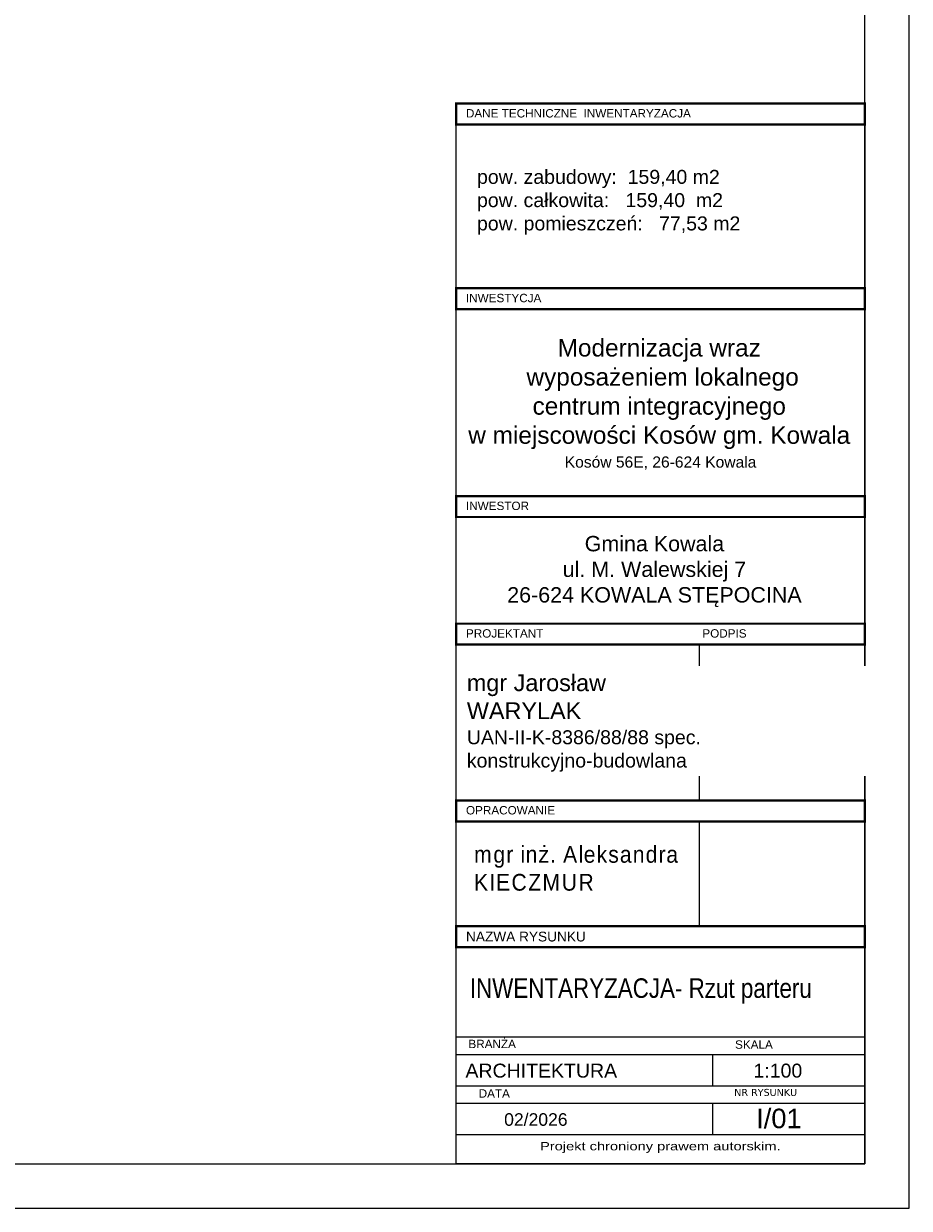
# Model space of a CAD drawing. Header units: millimetres. Extents: x -5941 to 19721, y -9230 to 6433.
# Tile 142 of 204: x 6603 to 7999, y -1042 to 824. Entities that reach past the tile are written whole.
import ezdxf
from ezdxf.enums import TextEntityAlignment as Align

# ---------------------------------------------------------------- set-up
doc = ezdxf.new("R2010")
doc.units = ezdxf.units.MM
doc.layers.add('A_opis', color=1, linetype='Continuous')
doc.layers.add('O_tabelka', color=3, linetype='Continuous')
doc.styles.add('ARIAL', font='arial.ttf', dxfattribs={"width": 0.8})
doc.styles.get("Standard").update_dxf_attribs({"font": 'arial.ttf'})
doc.styles.add('verdena', font='verdana.ttf')

msp = doc.modelspace()

# ---------------------------------------------------------------- linework, layer by layer
for points in [[(3800.56, -1042.302), (7998.805, -1042.302), (7998.805, 1927.698), (3800.56, 1927.698)], [(3950.56, -972.302), (7928.805, -972.302), (7928.805, 1857.698), (3950.56, 1857.698)]]:
    msp.add_lwpolyline(points, close=True)
at = {"layer": 'O_tabelka', "color": 0}
for p, q in [((7667.49, -154.155), (7667.49, -399.753)), ((7667.49, -432.753), (7667.49, -597.679)), ((7284.705, -597.679), (7928.805, -597.679)), ((7284.705, -597.679), (7928.805, -597.679)), ((7284.705, -597.679), (7928.805, -597.679)), ((7688.805, -799.714), (7688.805, -849.214)), ((7688.805, -876.714), (7688.805, -926.214))]:
    msp.add_line(p, q, dxfattribs=at)
at = {"layer": 'O_tabelka', "color": 0, "const_width": 3.593}
for points in [[(7284.705, 698.289), (7928.805, 698.289), (7928.805, 665.289), (7284.705, 665.289)], [(7284.705, 407.266), (7928.805, 407.266), (7928.805, 374.266), (7284.705, 374.266)], [(7284.705, 79.841), (7928.805, 79.841), (7928.805, 46.841), (7284.705, 46.841)], [(7284.705, -121.155), (7928.805, -121.155), (7928.805, -154.155), (7284.705, -154.155)], [(7284.705, -399.753), (7928.805, -399.753), (7928.805, -432.753), (7284.705, -432.753)], [(7284.705, -597.679), (7928.805, -597.679), (7928.805, -630.679), (7284.705, -630.679)]]:
    msp.add_lwpolyline(points, close=True, dxfattribs=at)
at = {"layer": 'O_tabelka', "color": 0}
msp.add_lwpolyline([(7284.705, 698.289), (7928.805, 698.289), (7928.805, -972.302), (7284.705, -972.302)], close=True, dxfattribs=at)
for points in [[(7284.705, -597.679), (7928.805, -597.679)], [(7284.705, -772.214), (7928.805, -772.214)], [(7284.705, -799.714), (7928.805, -799.714)], [(7284.705, -849.214), (7928.805, -849.214)], [(7284.705, -876.714), (7928.805, -876.714)], [(7284.705, -926.214), (7928.805, -926.214)]]:
    msp.add_lwpolyline(points, dxfattribs=at)
at = {"layer": 'O_tabelka', "color": 0, "ltscale": 10}
msp.add_lwpolyline([(7284.705, -772.214), (7928.805, -772.214)], dxfattribs=at)

# ---------------------------------------------------------------- texts
at = {"insert": (7317.426, 542.768), "char_height": 22, "width": 642.08986, "attachment_point": 4, "style": 'ARIAL'}
msp.add_mtext('\\pt0,0,0;{\\W1.25000x;pow. zabudowy:  159,40 m2}\\P\\pt0,0,0;{\\W1.25000x;pow. całkowita:   159,40  m2}\\P\\pt0,0,0;{\\W1.25000x;pow. pomieszczeń:   77,53 m2}', dxfattribs=at)
at = {"layer": 'A_opis', "color": 0, "style": 'ARIAL', "width": 1.25}
msp.add_text('Projekt chroniony prawem autorskim.', height=13.2, dxfattribs=at).set_placement((7416.851, -951.002))
at = {"layer": 'O_tabelka', "color": 0, "attachment_point": 1}
for s, insert, char_height, width in [('DANE TECHNICZNE  INWENTARYZACJA', (7300.047, 689.489), 13.2, 805.93333), ('{\\fArial|b0|i0|c238|p34;INWESTYCJA}', (7300.047, 398.466), 13.2, 805.93333), ('INWESTOR', (7300.105, 71.041), 13.2, 805.93333), ('{\\fArial|b0|i0|c238|p34;PROJEKTANT}', (7300.105, -129.955), 13.2, 256.41448), ('{\\fArial|b0|i0|c238|p34;PODPIS}', (7672.632, -129.955), 13.2, 189.93333), ('OPRACOWANIE', (7300.105, -408.553), 13.2, 256.41448), ('{\\fArial|b0|i0|c238|p34;NAZWA RYSUNKU}', (7300.105, -606.479), 15.4, 256.41448), ('{\\fArial|b0|i0|c238|p34;BRANŻA}', (7303.972, -776.747), 13.2, 256.41448), ('{\\fArial|b0|i0|c238|p34;SKALA}', (7724.205, -777.714), 13.2, 256.41448), ('{\\fArial|b0|i0|c238|p34;DATA}', (7320.105, -854.714), 13.2, 256.41448)]:
    msp.add_mtext(s, dxfattribs=dict(at, insert=insert, char_height=char_height, width=width))
at = {"layer": 'O_tabelka', "color": 0}
for s, insert, char_height, width, attachment_point, style in [('{\\W1;Modernizacja wraz \\P wyposażeniem lokalnego \\Pcentrum integracyjnego \\Pw miejscowości Kosów gm. Kowala}', (7604.658, 327.229), 27.5, 621.13252, 2, 'ARIAL'), ('{\\W1;Kosów 56E, 26-624 Kowala}', (7606.755, 121.383), 17.6, 644.09982, 8, 'ARIAL'), ('{\\W1;Gmina Kowala\\Pul. M. Walewskiej 7\\P26-624 KOWALA STĘPOCINA}', (7597.095, 17.004), 24.2, 631.04636, 2, 'ARIAL'), ('NR RYSUNKU', (7722.805, -854.214), 11, 476.83883, 1, 'verdena')]:
    msp.add_mtext(s, dxfattribs=dict(at, insert=insert, char_height=char_height, width=width, attachment_point=attachment_point, style=style))
at = {"layer": 'O_tabelka', "color": 0, "ltscale": 10, "attachment_point": 4, "style": 'ARIAL'}
for s, insert, char_height, width in [('\\pt80,110;{\\A1;\\fArial Narrow|b0|i0|c238|p34;\\W1.37500x;\\T1.10000;mgr inż. Aleksandra }\\P\\pt80,110;{\\A1;\\fArial Narrow|b0|i0|c238|p34;\\W1.37500x;\\T1.10000;KIECZMUR}', (7312.827, -506.824), 26.4, 626.05434), ('{\\fArial Narrow|b0|i0|c238|p34;\\W1;INWENTARYZACJA- Rzut parteru}', (7306.13, -700.016), 30.8, 779.0404)]:
    msp.add_mtext(s, dxfattribs=dict(at, insert=insert, char_height=char_height, width=width))
at = {"layer": 'O_tabelka', "color": 0, "ltscale": 10, "style": 'ARIAL'}
msp.add_attdef('ARCHITEKTURA', text='BRANŻA', height=22, dxfattribs=at).set_placement((7299.251, -825.381), align=Align.MIDDLE_LEFT)
for tag, text, height, p in [('1:100', 'SKALA', 22, (7791.637, -825.381)), ('02/2026', 'DATA', 19.8, (7410.239, -902.381)), ('I/01', '_', 30.8, (7793.318, -900.735, 0))]:
    msp.add_attdef(tag, text=text, height=height, dxfattribs=at).set_placement(p, align=Align.MIDDLE_CENTER)

# ---------------------------------------------------------------- next in the draw order: texts
at = {"layer": 'O_tabelka', "color": 0, "ltscale": 10, "insert": (7301.449, -277.783), "char_height": 26.4, "width": 626.05434, "attachment_point": 4, "style": 'ARIAL', "bg_fill": 2}
msp.add_mtext('\\pt0.000033,0.000045,0.00007;{\\A1;\\W1.25000x;mgr Jarosław}\\P\\pt0.000033,0.000045,0.00007;{\\A1;\\W1.25000x;WARYLAK}\\P\\pt0.407986;{\\A1;\\H0.83333x;\\W1.25000x;UAN-II-K-8386/88/88 spec. }{\\A1;\\H0.83333x;\\W1.25000x;konstrukcyjno-budowlana}', dxfattribs=at)

doc.saveas('drawing.dxf')
